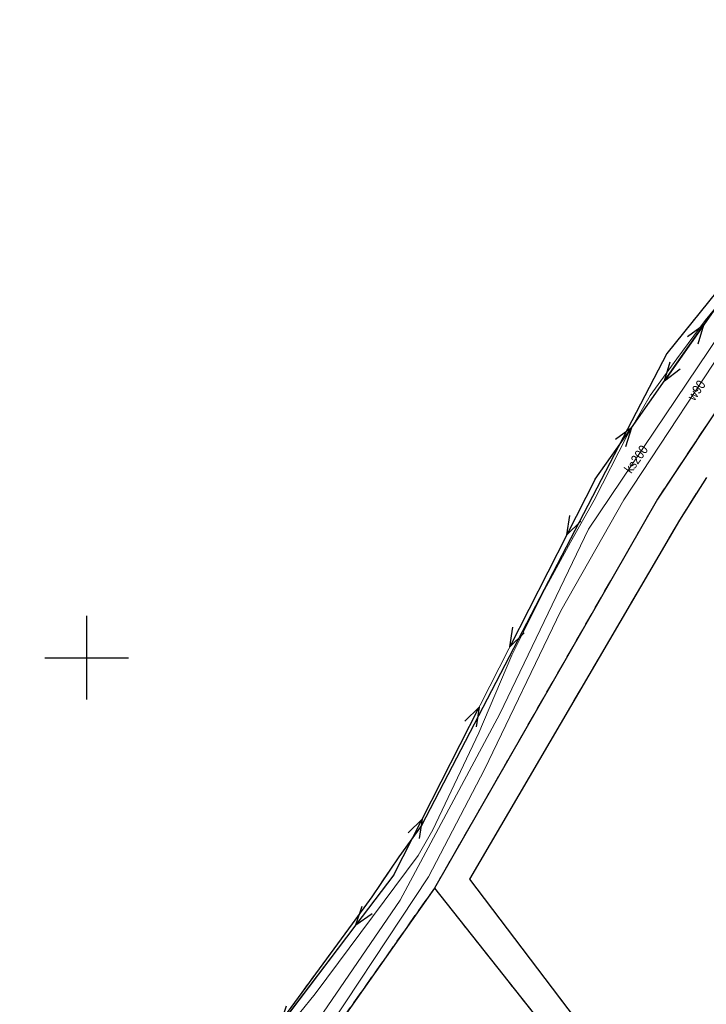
# Model space of a CAD drawing. Header units: metres. Extents: x 5548743 to 5556416, y 5707500 to 5714000.
# Tile 15 of 203: x 5551292 to 5551374, y 5711259 to 5711376. Entities that reach past the tile are written whole.
import ezdxf
from ezdxf.enums import TextEntityAlignment as Align

# ---------------------------------------------------------------- set-up
doc = ezdxf.new("R2010")
doc.units = ezdxf.units.M
doc.header["$MEASUREMENT"] = 0
for name, pattern in [('1.5_0.75', [2.25, 1.5, -0.75]), ('219-1000', [0]), ('suep_nn_1000', [0])]:
    doc.linetypes.add(name, pattern=pattern)
doc.layers.get('0').update_dxf_attribs({"color": 2, "linetype": 'CONTINUOUS', "lineweight": 5})
for name, color, linetype in [('218-kontur użytku gruntowego', 7, 'CONTINUOUS'), ('219-działka ewidencyjna', 7, 'CONTINUOUS'), ('przewód elektroenergetyczny niskiego napięcia', 7, 'CONTINUOUS'), ('przewód kanalizacyjny', 7, 'CONTINUOUS'), ('przewód kanalizacyjny-Atr1', 7, 'CONTINUOUS'), ('przewód telekomunikacyjny podziemny', 7, 'CONTINUOUS'), ('przewód wodociągowy', 7, 'CONTINUOUS'), ('przewód wodociągowy-Atr1', 7, 'CONTINUOUS'), ('Wstawianie ramki sekcyjnej z opisem', 7, 'CONTINUOUS')]:
    doc.layers.add(name, color=color, linetype=linetype)
doc.styles.get("Standard").update_dxf_attribs({"font": 'Working1250', "width": 0.75})

# ---------------------------------------------------------------- blocks, each defined once
blk = doc.blocks.new('SUEP1')
at = {"color": 0, "linetype": 'Continuous'}
for p, q in [((0, 0), (7.5, 0)), ((7.5, 0), (5.25, 0.75)), ((7.5, 0), (5.25, -0.75)), ((7.5, 0), (22.5, 0)), ((22.5, 0), (20.25, 0.75)), ((22.5, 0), (20.25, -0.75))]:
    blk.add_line(p, q, dxfattribs=at)
blk = doc.blocks.new('RAMKA1000K')
at = {"color": 0}
for p, q in [((100, 295), (100, 305)), ((95, 300), (105, 300))]:
    blk.add_line(p, q, dxfattribs=at)

msp = doc.modelspace()

# ---------------------------------------------------------------- linework, layer by layer
at = {"layer": '218-kontur użytku gruntowego', "color": 70, "linetype": '1.5_0.75', "lineweight": 18, "flags": 128}
for points in [[(5551383.32, 5711353.7), (5551369.39, 5711336.39)], [(5551383.87, 5711342.47), (5551368.25, 5711318.97)], [(5551368.25, 5711318.97), (5551383.87, 5711342.47)], [(5551369.39, 5711336.39), (5551355, 5711308.69)], [(5551370.91, 5711316.48), (5551374.12, 5711321.56)], [(5551368.25, 5711318.97), (5551341.58, 5711272.45)], [(5551341.58, 5711272.45), (5551368.25, 5711318.97)], [(5551345.79, 5711273.5), (5551370.91, 5711316.48)], [(5551355, 5711308.69), (5551340.04, 5711279.92)], [(5551340.04, 5711279.92), (5551337.31, 5711276.17)], [(5551337.31, 5711276.17), (5551334.1, 5711271.39)], [(5551376.46, 5711233.06), (5551345.79, 5711273.5)], [(5551299.54, 5711212.72), (5551341.58, 5711272.45)], [(5551341.58, 5711272.45), (5551373.52, 5711232.09)], [(5551334.1, 5711271.39), (5551331.75, 5711268.15)], [(5551331.75, 5711268.15), (5551322.65, 5711255.78)]]:
    msp.add_lwpolyline(points, dxfattribs=at)
at = {"layer": '219-działka ewidencyjna', "color": 94, "linetype": '219-1000', "lineweight": 30, "flags": 128}
for points in [[(5551383.32, 5711353.7), (5551369.39, 5711336.39)], [(5551383.87, 5711342.47), (5551368.25, 5711318.97)], [(5551369.39, 5711336.39), (5551340.04, 5711279.92)], [(5551374.12, 5711321.56), (5551370.91, 5711316.48)], [(5551368.25, 5711318.97), (5551341.58, 5711272.45)], [(5551370.91, 5711316.48), (5551345.79, 5711273.5)], [(5551340.04, 5711279.92), (5551337.31, 5711276.17)], [(5551337.31, 5711276.17), (5551334.1, 5711271.39)], [(5551345.79, 5711273.5), (5551376.46, 5711233.06)], [(5551341.58, 5711272.45), (5551268.28, 5711168.3)], [(5551341.58, 5711272.45), (5551373.52, 5711232.09)], [(5551334.1, 5711271.39), (5551331.75, 5711268.15)], [(5551331.75, 5711268.15), (5551322.65, 5711255.78)]]:
    msp.add_lwpolyline(points, dxfattribs=at)
at = {"layer": 'przewód elektroenergetyczny niskiego napięcia', "color": 1, "linetype": 'suep_nn_1000', "lineweight": 18, "flags": 128}
for points in [[(5551382.02, 5711351.55), (5551360.83, 5711321.37)], [(5551360.83, 5711321.37), (5551336.72, 5711274.02)], [(5551336.72, 5711274.02), (5551310.09, 5711238.93)]]:
    msp.add_lwpolyline(points, dxfattribs=at)
at = {"layer": 'przewód kanalizacyjny', "color": 34, "linetype": 'Continuous', "lineweight": 18, "flags": 128}
msp.add_lwpolyline([(5551510.51, 5711380.54), (5551466.43, 5711372.73), (5551435.75, 5711372.47), (5551403.13, 5711365.18), (5551386.87, 5711353.9), (5551378.34, 5711342.61), (5551360.02, 5711315.37), (5551349.39, 5711293.3), (5551337.48, 5711270.98), (5551317.06, 5711241.17), (5551292.4, 5711207.7), (5551269.9, 5711177.23), (5551246.92, 5711144.84), (5551236.63, 5711132.92), (5551229.14, 5711126.06), (5551187.02, 5711069.24), (5551140.65, 5711040.02), (5551092.92, 5711013.04)], dxfattribs=at)
at = {"layer": 'przewód telekomunikacyjny podziemny', "color": 30, "linetype": 'Continuous', "lineweight": 18, "flags": 128}
msp.add_lwpolyline([(5551319.84, 5711250.55), (5551327.31, 5711259.78), (5551339.64, 5711276.34), (5551341.41, 5711279.42), (5551346.89, 5711291.03), (5551350.83, 5711300.3), (5551354.74, 5711308.14), (5551357.88, 5711313.81), (5551360.7, 5711318.87), (5551364.64, 5711326.58), (5551367.39, 5711331.37), (5551370.6, 5711335.78), (5551373.99, 5711340.34), (5551378.61, 5711345.96)], dxfattribs=at)
at = {"layer": 'przewód wodociągowy', "color": 5, "linetype": 'Continuous', "lineweight": 18, "flags": 128}
msp.add_lwpolyline([(5551297.99, 5711212.43), (5551302.08, 5711217.17), (5551325.99, 5711251.29), (5551340.88, 5711273.78), (5551347.58, 5711286.63), (5551356.72, 5711305.6), (5551364.26, 5711318.88), (5551378.16, 5711340.01), (5551385.93, 5711350), (5551394.23, 5711359.67), (5551403.87, 5711364.23), (5551418.78, 5711368.01), (5551428.42, 5711370.15), (5551428.83, 5711370.13), (5551431.66, 5711368.4), (5551434.87, 5711366.27), (5551452.61, 5711366.89), (5551464.63, 5711366.54), (5551474.72, 5711366.54), (5551484.79, 5711367.64)], dxfattribs=at)

# ---------------------------------------------------------------- block references
at = {"layer": 'przewód elektroenergetyczny niskiego napięcia', "color": 1, "linetype": 'Continuous', "lineweight": 18}
for p, rotation in [((5551382.02, 5711351.55), 234.927), ((5551360.83, 5711321.37), 54.92700000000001), ((5551360.83, 5711321.37), 243.015), ((5551336.72, 5711274.02), 63.015), ((5551336.72, 5711274.02), 232.805)]:
    msp.add_blockref('SUEP1', p, dxfattribs=dict(at, rotation=rotation))
at = {"layer": 'Wstawianie ramki sekcyjnej z opisem', "color": 8, "linetype": 'Continuous', "lineweight": 5}
msp.add_blockref('RAMKA1000K', (5551200, 5711000), dxfattribs=at)
msp.add_blockref('RAMKA1000K', (5551200, 5711000), dxfattribs=at)
msp.add_blockref('RAMKA1000K', (5551200, 5711000), dxfattribs=at)
msp.add_blockref('RAMKA1000K', (5551200, 5711000), dxfattribs=at)

# ---------------------------------------------------------------- texts
at = {"layer": 'przewód kanalizacyjny-Atr1', "color": 34, "width": 0.9}
msp.add_text('ks200', height=1.125, rotation=54.76, dxfattribs=at).set_placement((5551364.67, 5711322.29), align=Align.MIDDLE_LEFT)
at = {"layer": 'przewód wodociągowy-Atr1', "color": 5, "width": 0.9}
msp.add_text('w90', height=1.125, rotation=55.355, dxfattribs=at).set_placement((5551372.22, 5711330.97), align=Align.MIDDLE_LEFT)

doc.saveas('drawing.dxf')
